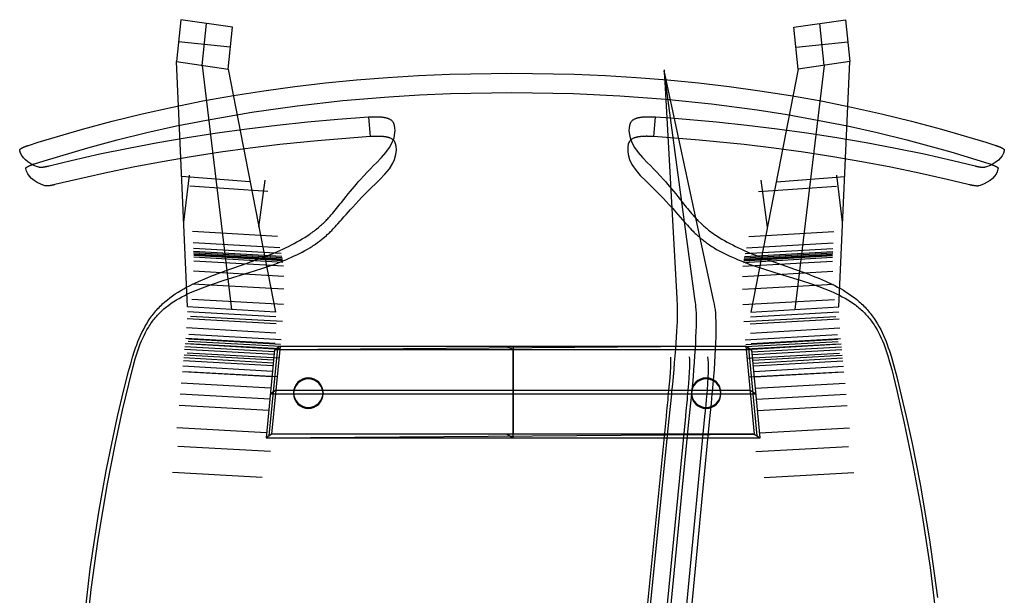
# Model space of a CAD drawing. Extents: x 5 to 505, y 2695 to 3230.
# Tile 2 of 2: x 5 to 505, y 2937 to 3230. Entities that reach past the tile are written whole.
import ezdxf

# ---------------------------------------------------------------- set-up
doc = ezdxf.new("R2010")
doc.units = 0
doc.layers.add('CAPA_01', color=12, linetype='CONTINUOUS')
doc.layers.add('PATAS_MADERA_CONTINUIDAD', color=30, linetype='CONTINUOUS')

msp = doc.modelspace()

# ---------------------------------------------------------------- linework, layer by layer
at = {"layer": 'CAPA_01'}
for p, q in [((182.05, 3180.42, 680.52), (182.91, 3170.62, 682.32)), ((327, 3170.62, 682.31), (327.85, 3180.42, 680.52))]:
    msp.add_line(p, q, dxfattribs=at)
for points in [[(182.05, 3180.42, 680.52), (166.51, 3179.32, 682.67), (151.01, 3177.94, 684.96), (135.6, 3176.32, 687.47), (120.26, 3174.46, 690.23), (105.04, 3172.36, 693.26), (89.92, 3170.02, 696.57), (74.96, 3167.45, 700.13), (60.11, 3164.65, 703.96), (45.45, 3161.61, 708.04), (30.92, 3158.34, 712.36), (19.71, 3155.62, 715.89), (19.47, 3155.56, 715.97), (19.24, 3155.5, 716.05), (19.01, 3155.45, 716.15), (18.78, 3155.4, 716.25), (18.56, 3155.35, 716.35), (18.34, 3155.3, 716.47), (18.12, 3155.25, 716.59), (17.91, 3155.21, 716.72), (17.7, 3155.17, 716.86), (17.49, 3155.13, 717.01), (17.29, 3155.1, 717.16), (17.1, 3155.07, 717.32), (16.91, 3155.04, 717.48), (16.72, 3155.01, 717.65), (16.54, 3154.99, 717.83), (16.37, 3154.97, 718.02), (16.2, 3154.95, 718.21), (16.04, 3154.93, 718.4), (15.88, 3154.92, 718.6), (15.74, 3154.91, 718.81), (15.59, 3154.91, 719.02), (15.46, 3154.9, 719.23), (15.33, 3154.9, 719.45), (15.21, 3154.9, 719.68), (15.1, 3154.91, 719.9), (14.99, 3154.92, 720.13), (14.89, 3154.93, 720.37), (14.8, 3154.95, 720.6), (14.72, 3154.96, 720.84), (14.65, 3154.98, 721.09), (14.58, 3155.01, 721.33), (13.84, 3155.26, 724), (11.99, 3156, 731.17), (10.34, 3156.83, 738.43), (8.89, 3157.74, 745.72), (7.64, 3158.73, 753.1), (6.61, 3159.8, 760.53), (5.8, 3160.94, 768.01), (5.2, 3162.14, 775.53), (4.82, 3163.4, 783.08), (4.74, 3163.89, 785.92), (4.74, 3163.91, 786.04), (4.74, 3163.93, 786.16), (4.75, 3163.95, 786.28), (4.75, 3163.98, 786.4), (4.77, 3164, 786.51), (4.78, 3164.03, 786.63), (4.8, 3164.06, 786.75), (4.82, 3164.08, 786.86), (4.84, 3164.11, 786.98), (4.87, 3164.14, 787.1), (4.9, 3164.17, 787.22), (4.93, 3164.21, 787.33), (4.97, 3164.24, 787.45), (5.01, 3164.27, 787.56), (5.05, 3164.31, 787.67), (5.09, 3164.34, 787.78), (5.14, 3164.38, 787.89), (5.19, 3164.41, 788), (5.24, 3164.45, 788.1), (5.29, 3164.48, 788.21), (5.35, 3164.52, 788.31), (5.41, 3164.56, 788.41), (5.47, 3164.6, 788.51), (5.54, 3164.64, 788.6), (5.61, 3164.68, 788.7), (5.68, 3164.72, 788.79), (5.75, 3164.76, 788.88), (5.82, 3164.8, 788.97), (5.9, 3164.84, 789.06), (5.98, 3164.88, 789.14), (6.06, 3164.92, 789.23), (6.14, 3164.96, 789.31), (6.23, 3165.01, 789.38), (6.32, 3165.05, 789.46), (6.41, 3165.09, 789.53), (6.5, 3165.14, 789.6), (6.59, 3165.18, 789.67), (6.69, 3165.22, 789.74), (6.78, 3165.27, 789.8), (6.88, 3165.31, 789.87), (6.99, 3165.36, 789.92), (7.09, 3165.4, 789.98), (7.19, 3165.44, 790.03), (7.3, 3165.49, 790.08), (7.4, 3165.53, 790.13), (7.51, 3165.57, 790.18), (7.62, 3165.62, 790.22), (7.73, 3165.66, 790.26), (7.84, 3165.7, 790.29), (7.95, 3165.74, 790.33), (8.06, 3165.79, 790.36), (8.17, 3165.83, 790.39), (8.29, 3165.87, 790.41), (8.4, 3165.91, 790.43), (8.52, 3165.95, 790.45), (8.63, 3166, 790.47), (8.75, 3166.04, 790.48), (8.86, 3166.08, 790.49), (8.98, 3166.11, 790.5), (9.09, 3166.15, 790.51), (9.19, 3166.18, 790.51), (14.13, 3167.77, 790.41), (36.66, 3174.46, 789.98), (51.82, 3178.52, 789.73), (67.06, 3182.24, 789.51), (82.41, 3185.64, 789.33), (97.83, 3188.72, 789.17), (113.34, 3191.49, 789.03), (128.9, 3193.94, 788.92), (144.53, 3196.09, 788.82), (160.19, 3197.93, 788.75), (175.92, 3199.47, 788.69), (191.67, 3200.72, 788.65), (207.44, 3201.69, 788.62), (223.28, 3202.38, 788.59), (254.93, 3202.93, 788.58), (286.6, 3202.38, 788.59), (302.41, 3201.69, 788.62), (318.2, 3200.73, 788.65), (333.95, 3199.47, 788.69), (349.67, 3197.93, 788.75), (365.34, 3196.09, 788.82), (380.96, 3193.95, 788.92), (396.52, 3191.49, 789.03), (412.03, 3188.73, 789.17), (427.45, 3185.65, 789.33), (442.8, 3182.25, 789.51), (458.04, 3178.53, 789.73), (473.2, 3174.48, 789.98), (495.72, 3167.78, 790.4), (500.38, 3166.29, 790.5), (500.68, 3166.2, 790.51), (500.77, 3166.16, 790.51), (500.89, 3166.13, 790.5), (501, 3166.09, 790.5), (501.12, 3166.05, 790.49), (501.23, 3166.01, 790.47), (501.35, 3165.97, 790.46), (501.46, 3165.93, 790.44), (501.58, 3165.88, 790.42), (501.69, 3165.84, 790.39), (501.81, 3165.8, 790.37), (501.92, 3165.76, 790.34), (502.03, 3165.72, 790.31), (502.14, 3165.67, 790.27), (502.25, 3165.63, 790.23), (502.36, 3165.59, 790.19), (502.47, 3165.54, 790.15), (502.57, 3165.5, 790.1), (502.68, 3165.46, 790.05), (502.78, 3165.41, 790), (502.88, 3165.37, 789.94), (502.98, 3165.32, 789.89), (503.08, 3165.28, 789.83), (503.18, 3165.24, 789.76), (503.28, 3165.19, 789.7), (503.37, 3165.15, 789.63), (503.47, 3165.11, 789.56), (503.56, 3165.06, 789.49), (503.64, 3165.02, 789.41), (503.73, 3164.98, 789.33), (503.82, 3164.94, 789.25), (503.9, 3164.89, 789.17), (503.98, 3164.85, 789.09), (504.05, 3164.81, 789), (504.13, 3164.77, 788.91), (504.2, 3164.73, 788.82), (504.27, 3164.69, 788.73), (504.34, 3164.65, 788.64), (504.41, 3164.61, 788.54), (504.47, 3164.57, 788.45), (504.53, 3164.53, 788.35), (504.59, 3164.5, 788.24), (504.64, 3164.46, 788.14), (504.7, 3164.42, 788.04), (504.75, 3164.39, 787.93), (504.8, 3164.35, 787.82), (504.84, 3164.32, 787.71), (504.88, 3164.28, 787.6), (504.92, 3164.25, 787.49), (504.96, 3164.22, 787.38), (504.99, 3164.19, 787.26), (505.02, 3164.15, 787.14), (505.05, 3164.12, 787.03), (505.08, 3164.09, 786.91), (505.1, 3164.07, 786.79), (505.12, 3164.04, 786.67), (505.13, 3164.01, 786.56), (505.15, 3163.99, 786.44), (505.15, 3163.96, 786.32), (505.16, 3163.94, 786.21), (505.17, 3163.92, 786.09), (505.17, 3163.89, 785.97), (505.08, 3163.38, 782.94), (504.69, 3162.12, 775.41), (504.09, 3160.92, 767.9), (503.28, 3159.78, 760.44), (502.24, 3158.72, 753.02), (501, 3157.73, 745.66), (499.55, 3156.82, 738.36), (497.9, 3155.99, 731.13), (496.06, 3155.25, 723.98), (495.32, 3155, 721.31), (495.19, 3154.95, 720.87), (495.12, 3154.94, 720.66), (495.04, 3154.92, 720.43), (494.95, 3154.91, 720.22), (494.86, 3154.9, 720.01), (494.76, 3154.89, 719.8), (494.65, 3154.89, 719.59), (494.54, 3154.89, 719.39), (494.42, 3154.89, 719.19), (494.3, 3154.89, 719), (494.17, 3154.9, 718.81), (494.03, 3154.91, 718.62), (493.89, 3154.92, 718.44), (493.75, 3154.93, 718.26), (493.6, 3154.95, 718.09), (493.44, 3154.97, 717.92), (493.28, 3154.99, 717.76), (493.11, 3155.01, 717.6), (492.94, 3155.04, 717.44), (492.76, 3155.06, 717.29), (492.58, 3155.1, 717.15), (492.4, 3155.13, 717.01), (492.21, 3155.16, 716.87), (492.01, 3155.2, 716.75), (491.82, 3155.24, 716.63), (491.62, 3155.28, 716.51), (491.41, 3155.32, 716.4), (491.18, 3155.37, 716.28), (490.96, 3155.42, 716.18), (490.76, 3155.47, 716.1), (490.56, 3155.52, 716.02), (490.35, 3155.57, 715.95), (489.67, 3155.74, 715.73), (478.93, 3158.34, 712.35), (464.42, 3161.61, 708.03), (449.79, 3164.64, 703.97), (434.95, 3167.45, 700.13), (419.99, 3170.02, 696.57), (404.86, 3172.36, 693.26), (389.65, 3174.46, 690.23), (374.3, 3176.32, 687.47), (358.89, 3177.94, 684.96), (335.63, 3179.91, 681.59), (327.85, 3180.42, 680.52)], [(182.91, 3170.62, 682.32), (156.06, 3168.54, 686.16), (137.01, 3166.58, 689.25), (121.85, 3164.75, 692.01), (106.82, 3162.68, 695.03), (91.89, 3160.38, 698.33), (77.12, 3157.85, 701.88), (62.47, 3155.08, 705.7), (48, 3152.1, 709.76), (30.12, 3148.04, 715.19), (22.61, 3146.2, 717.61), (22.38, 3146.15, 717.68), (22.15, 3146.09, 717.77), (21.92, 3146.04, 717.86), (21.7, 3145.98, 717.96), (21.47, 3145.94, 718.07), (21.26, 3145.89, 718.19), (21.04, 3145.84, 718.31), (20.83, 3145.8, 718.44), (20.62, 3145.76, 718.58), (20.42, 3145.73, 718.73), (20.22, 3145.69, 718.88), (20.03, 3145.66, 719.04), (19.84, 3145.63, 719.21), (19.66, 3145.61, 719.38), (19.48, 3145.58, 719.56), (19.31, 3145.56, 719.74), (19.14, 3145.55, 719.93), (18.99, 3145.53, 720.13), (18.83, 3145.52, 720.33), (18.69, 3145.51, 720.54), (18.55, 3145.51, 720.75), (18.41, 3145.51, 720.96), (18.29, 3145.51, 721.18), (18.17, 3145.51, 721.4), (18.06, 3145.52, 721.63), (17.96, 3145.53, 721.86), (17.86, 3145.54, 722.09), (17.78, 3145.55, 722.33), (17.7, 3145.57, 722.57), (17.62, 3145.59, 722.81), (17.56, 3145.62, 723.05), (15.5, 3146.43, 730.89), (13.68, 3147.32, 738.77), (12.1, 3148.3, 746.69), (10.77, 3149.36, 754.65), (9.68, 3150.5, 762.64), (8.84, 3151.71, 770.64), (8.24, 3153.01, 778.65), (7.9, 3154.38, 786.67), (7.87, 3154.54, 787.61), (7.87, 3154.56, 787.73), (7.88, 3154.59, 787.85), (7.88, 3154.61, 787.96), (7.89, 3154.63, 788.08), (7.9, 3154.66, 788.2), (7.92, 3154.68, 788.31), (7.93, 3154.71, 788.43), (7.95, 3154.74, 788.54), (7.98, 3154.77, 788.66), (8, 3154.8, 788.78), (8.03, 3154.83, 788.9), (8.07, 3154.86, 789.01), (8.1, 3154.89, 789.13), (8.14, 3154.93, 789.24), (8.18, 3154.96, 789.35), (8.22, 3154.99, 789.46), (8.27, 3155.03, 789.57), (8.32, 3155.06, 789.67), (8.37, 3155.1, 789.78), (8.42, 3155.14, 789.88), (8.48, 3155.17, 789.98), (8.54, 3155.21, 790.08), (8.6, 3155.25, 790.18), (8.66, 3155.29, 790.28), (8.73, 3155.33, 790.37), (8.8, 3155.37, 790.46), (8.87, 3155.41, 790.55), (8.94, 3155.45, 790.64), (9.02, 3155.49, 790.73), (9.1, 3155.53, 790.81), (9.18, 3155.57, 790.89), (9.26, 3155.61, 790.97), (9.34, 3155.65, 791.05), (9.43, 3155.69, 791.13), (9.52, 3155.74, 791.2), (9.61, 3155.78, 791.27), (9.7, 3155.82, 791.34), (9.8, 3155.87, 791.41), (9.89, 3155.91, 791.47), (9.99, 3155.95, 791.53), (10.09, 3156, 791.59), (10.19, 3156.04, 791.65), (10.29, 3156.08, 791.7), (10.4, 3156.13, 791.75), (10.5, 3156.17, 791.8), (10.61, 3156.21, 791.84), (10.71, 3156.25, 791.88), (10.82, 3156.3, 791.92), (10.93, 3156.34, 791.96), (11.04, 3156.38, 791.99), (11.15, 3156.42, 792.02), (11.26, 3156.46, 792.05), (11.37, 3156.51, 792.07), (11.48, 3156.55, 792.1), (11.6, 3156.59, 792.12), (11.71, 3156.63, 792.13), (11.83, 3156.67, 792.15), (11.94, 3156.71, 792.16), (12.05, 3156.75, 792.17), (12.17, 3156.78, 792.17), (12.26, 3156.82, 792.17), (17.13, 3158.37, 792.08), (39.33, 3164.98, 791.67), (54.28, 3168.98, 791.44), (69.32, 3172.65, 791.23), (84.46, 3176.01, 791.06), (99.67, 3179.05, 790.9), (122.66, 3183.03, 790.72), (145.78, 3186.32, 790.58), (169.02, 3188.94, 790.48), (192.36, 3190.9, 790.41), (207.96, 3191.86, 790.38), (223.63, 3192.54, 790.36), (254.93, 3193.09, 790.35), (286.25, 3192.54, 790.36), (309.7, 3191.42, 790.4), (333.07, 3189.67, 790.45), (356.35, 3187.27, 790.54), (379.52, 3184.21, 790.67), (394.88, 3181.79, 790.77), (410.19, 3179.05, 790.9), (425.4, 3176.02, 791.05), (440.54, 3172.66, 791.23), (455.57, 3168.99, 791.43), (477.95, 3162.87, 791.8), (497.31, 3156.92, 792.17), (497.6, 3156.83, 792.17), (497.7, 3156.8, 792.17), (497.81, 3156.76, 792.17), (497.93, 3156.72, 792.16), (498.04, 3156.68, 792.15), (498.15, 3156.64, 792.14), (498.27, 3156.6, 792.12), (498.38, 3156.56, 792.1), (498.49, 3156.52, 792.08), (498.6, 3156.48, 792.06), (498.72, 3156.44, 792.03), (498.83, 3156.39, 792), (498.94, 3156.35, 791.97), (499.05, 3156.31, 791.93), (499.15, 3156.27, 791.9), (499.26, 3156.22, 791.85), (499.37, 3156.18, 791.81), (499.47, 3156.14, 791.76), (499.58, 3156.1, 791.72), (499.68, 3156.05, 791.66), (499.78, 3156.01, 791.61), (499.88, 3155.97, 791.55), (499.98, 3155.92, 791.49), (500.07, 3155.88, 791.43), (500.17, 3155.84, 791.36), (500.26, 3155.79, 791.3), (500.35, 3155.75, 791.23), (500.44, 3155.71, 791.15), (500.53, 3155.67, 791.08), (500.61, 3155.62, 791), (500.7, 3155.58, 790.92), (500.78, 3155.54, 790.84), (500.86, 3155.5, 790.76), (500.93, 3155.46, 790.67), (501.01, 3155.42, 790.58), (501.08, 3155.38, 790.49), (501.15, 3155.34, 790.4), (501.22, 3155.3, 790.31), (501.28, 3155.26, 790.21), (501.34, 3155.22, 790.12), (501.4, 3155.19, 790.02), (501.46, 3155.15, 789.92), (501.51, 3155.11, 789.81), (501.57, 3155.07, 789.71), (501.62, 3155.04, 789.6), (501.66, 3155, 789.5), (501.71, 3154.97, 789.39), (501.75, 3154.94, 789.28), (501.79, 3154.9, 789.17), (501.83, 3154.87, 789.05), (501.86, 3154.84, 788.94), (501.89, 3154.81, 788.82), (501.92, 3154.78, 788.7), (501.94, 3154.75, 788.59), (501.96, 3154.72, 788.47), (501.98, 3154.69, 788.35), (502, 3154.67, 788.24), (502.01, 3154.64, 788.12), (502.02, 3154.62, 788.01), (502.03, 3154.59, 787.89), (502.03, 3154.57, 787.77), (502.03, 3154.55, 787.65), (501.94, 3154.03, 784.64), (501.57, 3152.78, 777.14), (500.98, 3151.58, 769.66), (500.17, 3150.44, 762.21), (499.15, 3149.37, 754.8), (497.93, 3148.38, 747.43), (496.5, 3147.46, 740.13), (494.88, 3146.62, 732.89), (492.82, 3145.78, 724.82), (492.21, 3145.57, 722.59), (492.14, 3145.55, 722.38), (492.06, 3145.53, 722.16), (491.98, 3145.52, 721.94), (491.88, 3145.51, 721.73), (491.79, 3145.5, 721.52), (491.68, 3145.5, 721.31), (491.57, 3145.49, 721.11), (491.46, 3145.5, 720.91), (491.33, 3145.5, 720.72), (491.21, 3145.5, 720.52), (491.07, 3145.51, 720.34), (490.93, 3145.52, 720.15), (490.79, 3145.53, 719.98), (490.64, 3145.55, 719.8), (490.49, 3145.57, 719.63), (490.33, 3145.59, 719.47), (490.16, 3145.61, 719.31), (490, 3145.63, 719.16), (489.82, 3145.66, 719), (489.64, 3145.69, 718.86), (489.46, 3145.72, 718.72), (489.27, 3145.76, 718.59), (489.08, 3145.79, 718.46), (488.89, 3145.83, 718.34), (488.69, 3145.87, 718.22), (488.49, 3145.91, 718.11), (488.37, 3145.94, 718.05), (488.26, 3145.96, 718), (488.04, 3146.01, 717.9), (487.84, 3146.06, 717.81), (487.64, 3146.11, 717.73), (487.44, 3146.16, 717.66), (486.77, 3146.32, 717.44), (476.18, 3148.88, 714.06), (461.87, 3152.1, 709.76), (447.43, 3155.08, 705.7), (432.78, 3157.84, 701.88), (418.01, 3160.37, 698.32), (403.08, 3162.68, 695.03), (388.05, 3164.74, 692.01), (372.9, 3166.58, 689.25), (350.02, 3168.89, 685.58), (327, 3170.62, 682.31)], [(37.09, 2921.16, 445.86), (40.58, 2950.97, 443.56), (44.93, 2979.76, 441.31), (48.73, 3000.8, 439.79), (51.53, 3014.62, 438.94), (54.53, 3028.28, 438.3), (57.74, 3041.82, 437.95), (60.28, 3051.87, 437.96), (61.16, 3055.18, 438.03), (62.11, 3058.44, 438.14), (63.14, 3061.68, 438.28), (63.68, 3063.27, 438.36), (64.25, 3064.84, 438.46), (64.85, 3066.41, 438.56), (65.49, 3067.96, 438.67), (66.15, 3069.48, 438.79), (66.84, 3070.98, 438.92), (67.58, 3072.46, 439.06), (68.36, 3073.93, 439.2), (69.17, 3075.35, 439.36), (70.03, 3076.75, 439.52), (70.93, 3078.11, 439.69), (71.4, 3078.78, 439.78), (71.89, 3079.45, 439.87), (72.38, 3080.1, 439.96), (72.88, 3080.74, 440.05), (73.4, 3081.38, 440.14), (73.93, 3082, 440.24), (74.47, 3082.61, 440.33), (75.02, 3083.22, 440.43), (75.58, 3083.81, 440.52), (76.15, 3084.4, 440.62), (76.74, 3084.97, 440.72), (77.34, 3085.54, 440.82), (78.56, 3086.64, 441.02), (79.82, 3087.69, 441.23), (81.11, 3088.71, 441.43), (82.45, 3089.69, 441.64), (83.82, 3090.64, 441.85), (85.22, 3091.54, 442.05), (86.64, 3092.41, 442.26), (88.09, 3093.25, 442.47), (89.56, 3094.06, 442.69), (91.05, 3094.84, 442.9), (92.56, 3095.59, 443.11), (95.63, 3097.03, 443.54), (98.75, 3098.38, 443.97), (101.91, 3099.67, 444.42), (105.1, 3100.9, 444.87), (111.55, 3103.24, 445.84), (118.01, 3105.5, 446.9), (124.44, 3107.78, 448.11), (127.63, 3108.96, 448.8), (130.78, 3110.17, 449.55), (133.88, 3111.43, 450.37), (135.42, 3112.08, 450.81), (136.94, 3112.75, 451.28), (138.43, 3113.43, 451.76), (139.91, 3114.12, 452.28), (141.38, 3114.83, 452.82), (142.82, 3115.56, 453.38), (144.24, 3116.29, 453.97), (145.63, 3117.05, 454.59), (147, 3117.81, 455.25), (148.34, 3118.6, 455.93), (149.65, 3119.4, 456.64), (150.92, 3120.21, 457.4), (152.16, 3121.04, 458.18), (152.76, 3121.46, 458.59), (153.35, 3121.88, 459.01), (153.93, 3122.31, 459.44), (154.5, 3122.74, 459.88), (155.05, 3123.18, 460.33), (155.6, 3123.61, 460.79), (156.66, 3124.49, 461.73), (157.68, 3125.38, 462.72), (158.15, 3125.81, 463.21), (158.61, 3126.24, 463.7), (159.07, 3126.69, 464.23), (160.42, 3128.02, 465.86), (160.88, 3128.45, 466.4), (161.32, 3128.89, 466.96), (161.75, 3129.33, 467.54), (162.16, 3129.76, 468.12), (162.55, 3130.2, 468.71), (162.93, 3130.64, 469.31), (163.67, 3131.5, 470.54), (164.38, 3132.36, 471.8), (165.07, 3133.2, 473.09), (165.74, 3134.03, 474.4), (166.39, 3134.84, 475.74), (167.65, 3136.42, 478.47), (168.27, 3137.19, 479.88), (169.46, 3138.69, 482.75), (170.62, 3140.13, 485.72), (171.73, 3141.51, 488.74), (172.81, 3142.84, 491.86), (173.85, 3144.11, 495.02), (174.87, 3145.33, 498.27), (175.86, 3146.49, 501.55), (176.83, 3147.62, 504.92), (177.77, 3148.69, 508.31), (179.59, 3150.7, 515.27), (181.33, 3152.56, 522.38), (182.97, 3154.27, 529.64), (184.53, 3155.85, 537), (186, 3157.34, 544.44), (188.65, 3160.06, 559.43), (190.89, 3162.58, 574.4), (192.68, 3165.06, 589.11), (194.05, 3167.55, 603.49), (194.98, 3170.05, 617.58), (195.46, 3172.54, 631.45), (195.52, 3173.77, 638.32), (195.45, 3175, 645.15), (195.24, 3176.23, 651.95), (195.06, 3176.83, 655.34), (194.68, 3177.73, 660.41), (194.5, 3178.03, 662.1), (194.28, 3178.32, 663.78), (194.01, 3178.61, 665.45), (193.85, 3178.75, 666.29), (193.68, 3178.89, 667.12), (193.49, 3179.03, 667.95), (193.28, 3179.17, 668.77), (193.05, 3179.3, 669.59), (192.8, 3179.43, 670.41), (192.52, 3179.56, 671.21), (192.22, 3179.68, 672.01), (192.06, 3179.74, 672.4), (191.89, 3179.8, 672.79), (191.71, 3179.86, 673.18), (191.53, 3179.92, 673.57), (191.33, 3179.97, 673.95), (191.12, 3180.03, 674.33), (190.91, 3180.08, 674.71), (190.68, 3180.13, 675.08), (190.45, 3180.18, 675.44), (190.2, 3180.22, 675.8), (189.94, 3180.27, 676.15), (189.67, 3180.31, 676.49), (189.39, 3180.35, 676.82), (189.25, 3180.37, 676.98), (189.1, 3180.39, 677.14), (188.95, 3180.4, 677.3), (188.8, 3180.42, 677.45), (188.64, 3180.43, 677.6), (188.48, 3180.45, 677.75), (188.32, 3180.46, 677.9), (188.15, 3180.48, 678.05), (187.98, 3180.49, 678.19), (187.8, 3180.5, 678.32), (187.63, 3180.51, 678.46), (187.45, 3180.52, 678.59), (187.27, 3180.53, 678.71), (187.08, 3180.53, 678.83), (186.9, 3180.54, 678.95), (186.71, 3180.55, 679.06), (186.51, 3180.55, 679.17), (186.32, 3180.55, 679.28), (186.12, 3180.56, 679.38), (185.92, 3180.56, 679.47), (185.72, 3180.56, 679.57), (185.51, 3180.56, 679.66), (185.31, 3180.55, 679.74), (185.1, 3180.55, 679.82), (184.89, 3180.55, 679.89), (184.68, 3180.54, 679.96), (184.47, 3180.54, 680.03), (184.25, 3180.53, 680.09), (184.04, 3180.52, 680.15), (183.82, 3180.51, 680.2), (183.38, 3180.5, 680.3), (182.94, 3180.47, 680.38), (182.05, 3180.42, 680.52)], [(327.85, 3180.42, 680.52), (326.96, 3180.47, 680.38), (326.52, 3180.5, 680.3), (326.08, 3180.52, 680.2), (325.87, 3180.53, 680.15), (325.65, 3180.53, 680.09), (325.44, 3180.54, 680.03), (325.22, 3180.55, 679.96), (325.01, 3180.55, 679.89), (324.8, 3180.55, 679.82), (324.6, 3180.56, 679.74), (324.39, 3180.56, 679.65), (324.18, 3180.56, 679.57), (323.98, 3180.56, 679.47), (323.78, 3180.56, 679.38), (323.58, 3180.56, 679.28), (323.39, 3180.55, 679.17), (323.2, 3180.55, 679.06), (323.01, 3180.54, 678.95), (322.82, 3180.54, 678.83), (322.64, 3180.53, 678.71), (322.46, 3180.52, 678.59), (322.28, 3180.51, 678.46), (322.1, 3180.5, 678.32), (321.93, 3180.49, 678.19), (321.76, 3180.48, 678.05), (321.59, 3180.46, 677.9), (321.42, 3180.45, 677.75), (321.26, 3180.44, 677.6), (321.1, 3180.42, 677.45), (320.95, 3180.4, 677.3), (320.8, 3180.39, 677.14), (320.65, 3180.37, 676.98), (320.51, 3180.35, 676.82), (320.23, 3180.31, 676.49), (319.96, 3180.27, 676.15), (319.7, 3180.23, 675.8), (319.46, 3180.18, 675.44), (319.22, 3180.13, 675.08), (318.99, 3180.08, 674.71), (318.78, 3180.03, 674.33), (318.57, 3179.98, 673.95), (318.38, 3179.92, 673.57), (318.19, 3179.86, 673.18), (318.01, 3179.8, 672.79), (317.84, 3179.75, 672.4), (317.68, 3179.69, 672.01), (317.38, 3179.56, 671.21), (317.11, 3179.43, 670.41), (316.86, 3179.3, 669.59), (316.63, 3179.17, 668.77), (316.42, 3179.03, 667.95), (316.23, 3178.9, 667.12), (316.05, 3178.76, 666.29), (315.9, 3178.62, 665.45), (315.62, 3178.33, 663.78), (315.4, 3178.04, 662.1), (315.22, 3177.74, 660.41), (314.84, 3176.84, 655.33), (314.66, 3176.23, 651.95), (314.45, 3175.01, 645.14), (314.38, 3173.79, 638.31), (314.44, 3172.55, 631.45), (314.93, 3170.07, 617.58), (315.86, 3167.57, 603.49), (317.22, 3165.08, 589.11), (319.02, 3162.61, 574.4), (321.25, 3160.08, 559.43), (323.9, 3157.35, 544.44), (325.37, 3155.87, 537), (326.93, 3154.28, 529.64), (328.57, 3152.56, 522.39), (330.31, 3150.7, 515.28), (332.13, 3148.69, 508.32), (333.07, 3147.62, 504.93), (334.04, 3146.49, 501.57), (335.03, 3145.33, 498.28), (336.05, 3144.1, 495.03), (337.09, 3142.83, 491.87), (338.17, 3141.5, 488.75), (339.28, 3140.12, 485.73), (340.43, 3138.68, 482.77), (341.63, 3137.18, 479.9), (342.87, 3135.63, 477.11), (343.5, 3134.83, 475.76), (344.15, 3134.02, 474.42), (344.82, 3133.19, 473.11), (345.51, 3132.34, 471.82), (346.22, 3131.49, 470.56), (346.96, 3130.62, 469.33), (347.34, 3130.18, 468.73), (347.73, 3129.75, 468.14), (348.14, 3129.31, 467.55), (348.56, 3128.87, 466.98), (349, 3128.43, 466.42), (349.45, 3128, 465.87), (351.26, 3126.22, 463.72), (351.74, 3125.77, 463.2), (352.23, 3125.32, 462.7), (352.73, 3124.88, 462.2), (353.24, 3124.44, 461.72), (353.77, 3124, 461.24), (354.3, 3123.56, 460.77), (354.85, 3123.12, 460.31), (355.41, 3122.69, 459.87), (355.98, 3122.26, 459.43), (356.56, 3121.83, 459), (357.15, 3121.4, 458.58), (357.75, 3120.98, 458.17), (358.37, 3120.57, 457.78), (358.99, 3120.16, 457.39), (360.27, 3119.34, 456.64), (361.58, 3118.55, 455.93), (362.92, 3117.77, 455.25), (364.3, 3117.01, 454.6), (365.7, 3116.25, 453.98), (367.12, 3115.52, 453.4), (368.57, 3114.8, 452.83), (370.03, 3114.09, 452.3), (371.51, 3113.4, 451.79), (373.01, 3112.73, 451.3), (374.54, 3112.06, 450.84), (376.07, 3111.42, 450.4), (379.18, 3110.17, 449.59), (382.34, 3108.96, 448.85), (385.54, 3107.79, 448.17), (391.98, 3105.53, 446.96), (398.45, 3103.28, 445.91), (404.9, 3100.95, 444.95), (408.09, 3099.73, 444.5), (411.26, 3098.45, 444.05), (414.37, 3097.1, 443.62), (417.45, 3095.66, 443.19), (418.95, 3094.91, 442.97), (420.44, 3094.13, 442.76), (421.91, 3093.32, 442.55), (423.37, 3092.48, 442.34), (424.78, 3091.61, 442.13), (426.18, 3090.7, 441.92), (427.54, 3089.76, 441.71), (428.88, 3088.77, 441.5), (430.17, 3087.75, 441.29), (431.43, 3086.7, 441.09), (432.04, 3086.15, 440.99), (432.64, 3085.59, 440.88), (433.24, 3085.03, 440.78), (433.82, 3084.45, 440.68), (434.39, 3083.86, 440.58), (434.95, 3083.26, 440.48), (435.5, 3082.66, 440.39), (436.03, 3082.04, 440.29), (436.56, 3081.42, 440.2), (437.07, 3080.78, 440.1), (437.57, 3080.14, 440.01), (438.06, 3079.48, 439.92), (438.54, 3078.82, 439.83), (439.01, 3078.15, 439.74), (439.91, 3076.78, 439.57), (440.76, 3075.38, 439.41), (441.57, 3073.95, 439.25), (442.34, 3072.49, 439.1), (443.07, 3071.01, 438.96), (443.76, 3069.51, 438.83), (444.42, 3067.99, 438.71), (445.05, 3066.43, 438.6), (445.64, 3064.87, 438.49), (446.21, 3063.29, 438.4), (446.76, 3061.7, 438.31), (447.78, 3058.47, 438.17), (448.73, 3055.21, 438.07), (450.47, 3048.56, 437.95), (452.14, 3041.85, 437.97), (455.35, 3028.32, 438.31), (458.35, 3014.66, 438.93), (462.47, 2993.89, 440.24), (467.23, 2965.56, 442.37), (471.16, 2936.34, 444.68)], [(37.78, 2910.21, 456.53), (41.03, 2940.45, 454.24), (44.57, 2965.96, 452.22), (49.35, 2994.15, 450.07), (53.39, 3014.76, 448.76), (57.04, 3031.58, 448.03), (60.14, 3044.83, 447.8), (62.35, 3053.73, 447.89), (63.45, 3057.66, 448.02), (64.42, 3060.76, 448.15), (64.94, 3062.28, 448.23), (65.48, 3063.78, 448.32), (66.04, 3065.26, 448.42), (66.64, 3066.73, 448.53), (67.27, 3068.17, 448.64), (67.93, 3069.58, 448.76), (68.64, 3070.97, 448.89), (69.38, 3072.33, 449.02), (70.16, 3073.66, 449.17), (70.57, 3074.32, 449.24), (70.99, 3074.96, 449.31), (71.42, 3075.6, 449.39), (71.86, 3076.22, 449.47), (72.31, 3076.84, 449.55), (72.78, 3077.46, 449.63), (73.26, 3078.06, 449.71), (73.75, 3078.65, 449.79), (74.25, 3079.23, 449.87), (74.76, 3079.8, 449.96), (75.28, 3080.36, 450.04), (75.81, 3080.91, 450.12), (76.36, 3081.45, 450.21), (76.92, 3081.98, 450.3), (77.49, 3082.51, 450.38), (78.07, 3083.02, 450.47), (78.67, 3083.52, 450.56), (79.27, 3084.01, 450.65), (79.88, 3084.49, 450.73), (80.5, 3084.96, 450.82), (81.77, 3085.87, 451), (83.08, 3086.75, 451.18), (84.42, 3087.59, 451.35), (85.79, 3088.4, 451.53), (87.19, 3089.17, 451.71), (88.62, 3089.91, 451.88), (90.07, 3090.62, 452.06), (91.54, 3091.31, 452.24), (94.53, 3092.61, 452.6), (97.59, 3093.82, 452.95), (102.27, 3095.51, 453.51), (108.61, 3097.59, 454.28), (121.41, 3101.52, 456.08), (124.61, 3102.51, 456.61), (127.78, 3103.54, 457.2), (130.91, 3104.59, 457.84), (133.99, 3105.68, 458.55), (137.03, 3106.83, 459.34), (138.52, 3107.42, 459.76), (139.99, 3108.03, 460.21), (141.44, 3108.65, 460.67), (142.88, 3109.28, 461.17), (144.29, 3109.93, 461.69), (145.67, 3110.59, 462.23), (147.03, 3111.26, 462.8), (148.37, 3111.94, 463.39), (149.67, 3112.64, 464.02), (150.94, 3113.36, 464.68), (152.17, 3114.08, 465.37), (152.77, 3114.45, 465.73), (153.36, 3114.83, 466.1), (153.94, 3115.2, 466.47), (154.51, 3115.58, 466.86), (155.06, 3115.96, 467.25), (156.14, 3116.73, 468.06), (156.66, 3117.11, 468.48), (157.17, 3117.5, 468.91), (157.91, 3118.08, 469.56), (158.38, 3118.46, 469.99), (158.85, 3118.85, 470.46), (160.67, 3120.41, 472.36), (161.09, 3120.77, 472.81), (161.32, 3120.98, 473.08), (161.75, 3121.36, 473.58), (162.15, 3121.74, 474.09), (162.55, 3122.13, 474.61), (163.3, 3122.9, 475.68), (164.03, 3123.66, 476.78), (164.39, 3124.03, 477.34), (165.09, 3124.79, 478.49), (165.76, 3125.53, 479.66), (166.42, 3126.26, 480.86), (167.68, 3127.68, 483.33), (168.31, 3128.38, 484.6), (169.52, 3129.75, 487.22), (170.69, 3131.07, 489.95), (171.82, 3132.35, 492.74), (172.92, 3133.59, 495.64), (173.98, 3134.77, 498.6), (175.53, 3136.48, 503.2), (177.03, 3138.09, 507.95), (178.47, 3139.61, 512.84), (179.85, 3141.04, 517.85), (181.63, 3142.84, 524.72), (183.32, 3144.5, 531.76), (185.68, 3146.79, 542.59), (187.83, 3148.89, 553.62), (190.33, 3151.48, 568.52), (192.63, 3154.27, 585.23), (194.35, 3157.09, 601.58), (195.2, 3158.97, 612.27), (195.93, 3161.47, 626.28), (196.19, 3163.64, 638.37), (196.05, 3165.8, 650.33), (195.76, 3167.02, 657.13), (195.38, 3167.92, 662.21), (195.2, 3168.22, 663.9), (194.99, 3168.51, 665.58), (194.72, 3168.8, 667.25), (194.56, 3168.94, 668.09), (194.39, 3169.08, 668.92), (194.2, 3169.22, 669.75), (194, 3169.36, 670.57), (193.77, 3169.49, 671.39), (193.52, 3169.62, 672.21), (193.25, 3169.75, 673.01), (192.95, 3169.87, 673.81), (192.79, 3169.93, 674.2), (192.63, 3169.99, 674.6), (192.45, 3170.05, 674.98), (192.27, 3170.11, 675.37), (192.07, 3170.16, 675.76), (191.87, 3170.22, 676.14), (191.66, 3170.27, 676.51), (191.43, 3170.32, 676.88), (191.2, 3170.37, 677.24), (190.96, 3170.42, 677.6), (190.7, 3170.46, 677.95), (190.44, 3170.5, 678.29), (190.16, 3170.54, 678.62), (190.02, 3170.56, 678.78), (189.87, 3170.58, 678.94), (189.72, 3170.6, 679.1), (189.57, 3170.61, 679.25), (189.42, 3170.63, 679.4), (189.26, 3170.64, 679.55), (189.1, 3170.66, 679.7), (188.93, 3170.67, 679.85), (188.76, 3170.68, 679.99), (188.59, 3170.69, 680.12), (188.41, 3170.7, 680.26), (188.24, 3170.71, 680.39), (188.06, 3170.72, 680.51), (187.88, 3170.73, 680.63), (187.69, 3170.74, 680.75), (187.51, 3170.74, 680.86), (187.32, 3170.75, 680.97), (187.12, 3170.75, 681.08), (186.93, 3170.75, 681.18), (186.73, 3170.75, 681.27), (186.53, 3170.75, 681.37), (186.33, 3170.75, 681.45), (186.12, 3170.75, 681.54), (185.92, 3170.75, 681.62), (185.71, 3170.75, 681.69), (185.5, 3170.74, 681.76), (185.29, 3170.74, 681.83), (185.08, 3170.73, 681.89), (184.87, 3170.72, 681.95), (184.65, 3170.71, 682), (184.44, 3170.7, 682.05), (184.22, 3170.69, 682.1), (183.78, 3170.67, 682.18), (182.91, 3170.62, 682.32)], [(327, 3170.62, 682.31), (326.12, 3170.67, 682.18), (325.68, 3170.7, 682.09), (325.47, 3170.71, 682.05), (325.25, 3170.71, 682), (325.04, 3170.72, 681.94), (324.82, 3170.73, 681.89), (324.61, 3170.74, 681.83), (324.4, 3170.74, 681.76), (324.19, 3170.75, 681.69), (323.99, 3170.75, 681.62), (323.78, 3170.75, 681.54), (323.58, 3170.76, 681.45), (323.37, 3170.76, 681.36), (323.17, 3170.76, 681.27), (322.97, 3170.75, 681.17), (322.78, 3170.75, 681.07), (322.59, 3170.75, 680.97), (322.4, 3170.74, 680.86), (322.21, 3170.74, 680.75), (322.03, 3170.73, 680.63), (321.84, 3170.72, 680.51), (321.67, 3170.72, 680.38), (321.49, 3170.71, 680.25), (321.31, 3170.7, 680.12), (321.14, 3170.68, 679.98), (320.97, 3170.67, 679.84), (320.81, 3170.66, 679.7), (320.64, 3170.64, 679.55), (320.48, 3170.63, 679.4), (320.33, 3170.61, 679.25), (320.18, 3170.6, 679.1), (320.03, 3170.58, 678.94), (319.88, 3170.56, 678.78), (319.74, 3170.54, 678.62), (319.46, 3170.51, 678.29), (319.2, 3170.46, 677.95), (318.94, 3170.42, 677.6), (318.7, 3170.37, 677.24), (318.47, 3170.32, 676.88), (318.25, 3170.27, 676.51), (318.03, 3170.22, 676.13), (317.83, 3170.17, 675.75), (317.64, 3170.11, 675.37), (317.45, 3170.05, 674.98), (317.28, 3170, 674.59), (317.11, 3169.94, 674.2), (316.95, 3169.88, 673.81), (316.65, 3169.75, 673.01), (316.38, 3169.62, 672.2), (316.13, 3169.49, 671.39), (315.91, 3169.36, 670.57), (315.7, 3169.22, 669.74), (315.51, 3169.09, 668.92), (315.34, 3168.95, 668.08), (315.05, 3168.66, 666.41), (314.8, 3168.37, 664.73), (314.61, 3168.08, 663.05), (314.38, 3167.63, 660.51), (314.05, 3166.72, 655.43), (313.77, 3165.2, 646.92), (313.75, 3163.04, 634.92), (313.97, 3161.48, 626.27), (314.71, 3158.99, 612.26), (315.89, 3156.48, 597.99), (317.98, 3153.36, 579.68), (320.16, 3150.86, 564.78), (322.77, 3148.22, 549.93), (324.99, 3146.07, 538.96), (326.59, 3144.51, 531.77), (328.28, 3142.84, 524.73), (330.05, 3141.05, 517.86), (331.91, 3139.11, 511.2), (333.37, 3137.56, 506.37), (334.88, 3135.92, 501.67), (336.45, 3134.18, 497.13), (337.53, 3132.97, 494.21), (338.08, 3132.34, 492.76), (339.2, 3131.07, 489.97), (340.37, 3129.74, 487.25), (341.59, 3128.37, 484.63), (342.84, 3126.96, 482.1), (343.48, 3126.24, 480.88), (344.13, 3125.52, 479.69), (344.8, 3124.77, 478.51), (345.5, 3124.02, 477.36), (346.21, 3123.26, 476.25), (346.95, 3122.5, 475.16), (347.33, 3122.11, 474.63), (347.73, 3121.73, 474.11), (348.13, 3121.34, 473.6), (348.56, 3120.96, 473.1), (349, 3120.57, 472.6), (350.81, 3119.02, 470.7), (351.26, 3118.63, 470.23), (351.74, 3118.23, 469.78), (352.23, 3117.84, 469.33), (352.73, 3117.45, 468.9), (353.24, 3117.06, 468.47), (353.76, 3116.68, 468.05), (354.3, 3116.29, 467.64), (354.84, 3115.91, 467.24), (355.4, 3115.53, 466.85), (355.96, 3115.15, 466.46), (356.54, 3114.77, 466.09), (357.13, 3114.4, 465.72), (357.73, 3114.03, 465.36), (358.97, 3113.31, 464.67), (360.24, 3112.6, 464.02), (361.54, 3111.9, 463.4), (362.88, 3111.22, 462.8), (364.25, 3110.55, 462.24), (365.64, 3109.89, 461.7), (367.05, 3109.25, 461.18), (368.5, 3108.61, 460.69), (369.95, 3108, 460.23), (371.43, 3107.4, 459.78), (372.92, 3106.81, 459.36), (375.96, 3105.67, 458.58), (379.05, 3104.58, 457.88), (382.19, 3103.53, 457.24), (388.56, 3101.53, 456.13), (401.38, 3097.63, 454.35), (407.74, 3095.56, 453.58), (410.87, 3094.45, 453.21), (413.95, 3093.28, 452.85), (416.98, 3092.03, 452.49), (418.47, 3091.37, 452.31), (419.93, 3090.69, 452.14), (421.38, 3089.97, 451.96), (422.82, 3089.23, 451.78), (424.21, 3088.46, 451.6), (425.58, 3087.65, 451.42), (426.91, 3086.81, 451.24), (428.23, 3085.93, 451.06), (429.49, 3085.02, 450.89), (430.11, 3084.54, 450.8), (430.72, 3084.06, 450.71), (431.31, 3083.57, 450.62), (431.9, 3083.07, 450.53), (432.48, 3082.55, 450.44), (433.05, 3082.03, 450.36), (433.61, 3081.49, 450.27), (434.15, 3080.95, 450.18), (434.68, 3080.4, 450.1), (435.2, 3079.84, 450.01), (435.71, 3079.27, 449.93), (436.21, 3078.68, 449.84), (436.69, 3078.09, 449.76), (437.17, 3077.49, 449.68), (437.63, 3076.87, 449.6), (438.08, 3076.25, 449.52), (438.52, 3075.62, 449.44), (438.95, 3074.99, 449.36), (439.36, 3074.34, 449.29), (439.77, 3073.69, 449.21), (440.54, 3072.36, 449.07), (441.28, 3070.99, 448.93), (441.98, 3069.6, 448.8), (442.64, 3068.19, 448.68), (443.26, 3066.75, 448.57), (443.86, 3065.28, 448.46), (444.42, 3063.79, 448.36), (444.96, 3062.29, 448.27), (445.97, 3059.24, 448.12), (446.89, 3056.12, 447.99), (447.95, 3052.15, 447.89), (450.53, 3041.57, 447.84), (454.33, 3024.92, 448.28), (458.56, 3004.55, 449.36), (463.02, 2980.24, 451.07), (467.41, 2951.6, 453.33), (470.98, 2921.89, 455.67)]]:
    msp.add_polyline3d(points, dxfattribs=at)
at = {"layer": 'PATAS_MADERA_CONTINUIDAD'}
for p, q in [((86.62, 3230.05, 12.59), (84.41, 3208.72, 12.59)), ((112.84, 3226.2, 12.59), (86.62, 3230.05, 12.59)), ((97.51, 3206.76, 12.59), (99.73, 3228.12, 12.59)), ((398.26, 3226.2, 12.59), (424.47, 3230.05, 12.59)), ((413.59, 3206.76, 12.59), (411.37, 3228.12, 12.59)), ((424.47, 3230.05, 12.59), (426.68, 3208.72, 12.59)), ((110.61, 3204.82, 12.59), (112.84, 3226.2, 12.59)), ((400.48, 3204.82, 12.59), (398.26, 3226.2, 12.59)), ((111.78, 3216.06, 12.59), (85.46, 3218.81, 12.59)), ((399.31, 3216.06, 12.59), (425.64, 3218.81, 12.59)), ((84.41, 3208.72, 12.59), (110.61, 3204.82, 12.59)), ((90.03, 3084.03, 382.24), (84.41, 3208.72, 12.59)), ((426.68, 3208.72, 12.59), (400.48, 3204.82, 12.59)), ((421.07, 3084.03, 382.24), (426.68, 3208.72, 12.59)), ((97.46, 3206.77, 12.59), (112.37, 3082.74, 379.9)), ((110.61, 3204.82, 12.59), (134.7, 3081.45, 377.57)), ((400.48, 3204.82, 12.59), (376.39, 3081.45, 377.57)), ((413.63, 3206.77, 12.59), (398.73, 3082.74, 379.9)), ((121.77, 3147.7, 181.59), (87.04, 3150.27, 185.86)), ((88.09, 3127.11, 254.54), (90.97, 3151.03, 262.56)), ((126.29, 3124.53, 250.13), (129.58, 3148.46, 258)), ((384.8, 3124.53, 250.13), (381.52, 3148.46, 258)), ((389.33, 3147.7, 181.59), (424.05, 3150.27, 185.86)), ((423.01, 3127.11, 254.54), (420.12, 3151.03, 262.56)), ((130.8, 3142.78, 275.93), (91.28, 3145.35, 280.54)), ((380.29, 3142.78, 275.93), (419.81, 3145.35, 280.54)), ((135.76, 3119.78, 348.54), (92.55, 3122.35, 353.3)), ((375.34, 3119.78, 348.54), (418.55, 3122.35, 353.3)), ((136.99, 3114.02, 366.69), (92.87, 3116.6, 371.49)), ((137.61, 3111.15, 375.77), (93.02, 3113.72, 380.59)), ((373.48, 3111.15, 375.77), (418.07, 3113.72, 380.59)), ((374.1, 3114.02, 366.69), (418.23, 3116.6, 371.49)), ((137.92, 3109.71, 380.31), (93.1, 3112.29, 385.14)), ((138.08, 3108.99, 382.58), (93.14, 3111.57, 387.41)), ((138.23, 3108.27, 384.85), (93.18, 3110.85, 389.69)), ((138.31, 3107.91, 385.98), (93.2, 3110.49, 390.82)), ((138.39, 3107.54, 387.11), (93.22, 3110.11, 391.95)), ((138.52, 3106.7, 389.34), (93.25, 3109.27, 394.19)), ((372.57, 3106.7, 389.34), (417.85, 3109.27, 394.19)), ((372.71, 3107.54, 387.11), (417.88, 3110.11, 391.95)), ((372.79, 3107.91, 385.98), (417.89, 3110.49, 390.82)), ((372.86, 3108.27, 384.85), (417.91, 3110.85, 389.69)), ((373.02, 3108.99, 382.58), (417.95, 3111.57, 387.41)), ((373.17, 3109.71, 380.31), (417.99, 3112.29, 385.14)), ((138.75, 3104.71, 393.67), (93.26, 3107.29, 398.52)), ((372.34, 3104.71, 393.67), (417.84, 3107.29, 398.52)), ((139.03, 3099.55, 401.67), (93.12, 3102.13, 406.53)), ((372.07, 3099.55, 401.67), (417.97, 3102.13, 406.53)), ((139.04, 3092.98, 408.57), (92.79, 3095.56, 413.42)), ((372.05, 3092.98, 408.57), (418.31, 3095.56, 413.42)), ((138.8, 3085.24, 414.11), (92.26, 3087.81, 418.94)), ((372.3, 3085.24, 414.11), (418.83, 3087.81, 418.94)), ((134.7, 3081.45, 377.57), (90.03, 3084.03, 382.24)), ((376.39, 3081.45, 377.57), (421.07, 3084.03, 382.24)), ((135.04, 3075.4, 387.12), (89.88, 3077.97, 391.8)), ((134.98, 3079.05, 382.73), (90.04, 3081.62, 387.41)), ((138.3, 3076.6, 418.09), (91.56, 3079.17, 422.89)), ((372.8, 3076.6, 418.09), (419.53, 3079.17, 422.89)), ((376.06, 3075.4, 387.12), (421.22, 3077.97, 391.8)), ((376.12, 3079.05, 382.73), (421.06, 3081.62, 387.41)), ((134.89, 3070.76, 390.43), (89.56, 3073.33, 395.1)), ((376.2, 3070.76, 390.43), (421.53, 3073.33, 395.1)), ((134.54, 3065.43, 392.45), (89.11, 3068.01, 397.09)), ((137.57, 3067.38, 420.36), (90.72, 3069.95, 425.13)), ((373.53, 3067.38, 420.36), (420.38, 3069.95, 425.13)), ((376.55, 3065.43, 392.45), (421.98, 3068.01, 397.09)), ((134.16, 3061.21, 393.05), (88.7, 3063.78, 397.67)), ((134.3, 3062.62, 392.93), (88.84, 3065.2, 397.56)), ((137.13, 3062.65, 420.86), (90.25, 3065.23, 425.6)), ((137.24, 3063.84, 420.76), (90.37, 3066.41, 425.51)), ((137.35, 3065.02, 420.66), (90.49, 3067.59, 425.41)), ((135.78, 3063.15, 406.85), (131.44, 3018.44, 410.51)), ((132.93, 3019.44, 424.4), (137.27, 3064.14, 420.74)), ((137.27, 3064.14, 420.74), (134.3, 3062.16, 392.97)), ((373.96, 3064.05, 419.49), (134.36, 3062.2, 393.59)), ((137.27, 3064.14, 420.74), (373.83, 3064.14, 420.74)), ((252.55, 3064.14, 420.74), (255.57, 3062.16, 392.97)), ((255.52, 3064.14, 420.74), (255.52, 3019.44, 424.4)), ((373.74, 3065.02, 420.66), (420.61, 3067.59, 425.41)), ((373.83, 3064.14, 420.74), (376.84, 3062.16, 392.97)), ((373.83, 3064.14, 420.74), (378.11, 3019.44, 424.4)), ((373.86, 3063.84, 420.76), (420.72, 3066.41, 425.51)), ((373.97, 3062.65, 420.86), (420.84, 3065.23, 425.6)), ((379.62, 3018.44, 410.51), (375.33, 3063.15, 406.85)), ((376.8, 3062.62, 392.93), (422.25, 3065.2, 397.56)), ((376.93, 3061.21, 393.05), (422.39, 3063.78, 397.67)), ((133.62, 3055.53, 393.51), (88.14, 3058.11, 398.11)), ((133.76, 3056.95, 393.4), (88.28, 3059.52, 398)), ((134.03, 3059.79, 393.16), (88.56, 3062.36, 397.78)), ((136.67, 3057.92, 421.25), (89.78, 3060.5, 425.96)), ((134.3, 3062.16, 392.97), (129.96, 3017.45, 396.63)), ((376.84, 3062.16, 392.97), (134.3, 3062.16, 392.97)), ((255.54, 3017.45, 396.63), (255.54, 3062.16, 392.97)), ((374.42, 3057.92, 421.25), (421.32, 3060.5, 425.96)), ((381.13, 3017.45, 396.63), (376.84, 3062.16, 392.97)), ((377.07, 3059.79, 393.16), (422.54, 3062.36, 397.78)), ((377.34, 3056.95, 393.4), (422.82, 3059.52, 398)), ((377.48, 3055.53, 393.51), (422.96, 3058.11, 398.11)), ((133.21, 3051.27, 393.86), (87.71, 3053.85, 398.44)), ((133.48, 3054.11, 393.63), (87.99, 3056.69, 398.22)), ((377.61, 3054.11, 393.63), (423.1, 3056.69, 398.22)), ((377.89, 3051.27, 393.86), (423.39, 3053.85, 398.44)), ((132.94, 3048.43, 394.09), (87.43, 3051.01, 398.65)), ((135.77, 3048.45, 422.02), (88.84, 3051.03, 426.69)), ((375.33, 3048.45, 422.02), (422.26, 3051.03, 426.69)), ((378.16, 3048.43, 394.09), (423.67, 3051.01, 398.65)), ((132.4, 3042.76, 394.56), (86.86, 3045.33, 399.09)), ((378.7, 3042.76, 394.56), (424.24, 3045.33, 399.09)), ((131.85, 3037.08, 395.02), (86.29, 3039.66, 399.53)), ((135.1, 3041.79, 422.57), (132.13, 3039.8, 394.8)), ((132.13, 3039.8, 394.8), (378.98, 3039.8, 394.8)), ((135.1, 3041.79, 422.57), (375.97, 3041.79, 422.57)), ((375.97, 3041.79, 422.57), (378.98, 3039.8, 394.8)), ((379.24, 3037.08, 395.02), (424.8, 3039.66, 399.53)), ((131.31, 3031.4, 395.49), (85.73, 3033.98, 399.96)), ((379.79, 3031.4, 395.49), (425.37, 3033.98, 399.96)), ((130.22, 3020.05, 396.42), (84.59, 3022.63, 400.84)), ((380.88, 3020.05, 396.42), (426.5, 3022.63, 400.84)), ((132.93, 3019.44, 424.4), (129.96, 3017.45, 396.63)), ((129.97, 3017.46, 396.78), (378.19, 3019.38, 423.61)), ((378.11, 3019.44, 424.4), (132.93, 3019.44, 424.4)), ((252.53, 3019.44, 424.4), (255.54, 3017.45, 396.63)), ((378.11, 3019.44, 424.4), (381.13, 3017.45, 396.63)), ((132.14, 3010.59, 425.12), (85.06, 3013.17, 429.6)), ((129.96, 3017.45, 396.63), (381.13, 3017.45, 396.63)), ((378.96, 3010.59, 425.12), (426.04, 3013.17, 429.6)), ((128.05, 2997.35, 398.28), (82.33, 2999.92, 402.58)), ((383.05, 2997.35, 398.28), (428.77, 2999.92, 402.58))]:
    msp.add_line(p, q, dxfattribs=at)
at = {"layer": 'PATAS_MADERA_CONTINUIDAD', "color": 7}
for p, q in [((158.94, 3040.45, 398.95), (158.94, 3039.95, 393.51)), ((346.13, 3040.45, 398.95), (346.13, 3039.95, 393.51))]:
    msp.add_line(p, q, dxfattribs=at)
at = {"layer": 'PATAS_MADERA_CONTINUIDAD', "extrusion": (0.99343, -0.103016, -0.049841)}
for points in [[(3221.76, 0.27), (3106.71, 368.72), (3105.29, 373.28), (3104.58, 375.55), (3103.87, 377.83, 0.313678), (3059.38, 413.69), (3058.19, 413.78), (3053.43, 414.15), (3043.92, 414.88), (2929.77, 423.62)], [(2730.33, 0.27), (2746.5, 136.19), (2749.2, 158.91), (2749.87, 164.59), (2750.55, 170.27), (2751.23, 175.96), (2751.89, 181.64), (2752.51, 187.32), (2753.13, 193.01), (2754.37, 204.39), (2771.72, 363.64), (2772.95, 375.01), (2773.57, 380.7), (2773.88, 383.54), (2774.04, 384.96, -0.419808), (2797.75, 405.66), (2798.47, 405.6), (2804.17, 405.16), (2809.88, 404.73), (3046.61, 386.59), (3049.46, 386.37), (3050.89, 386.26), (3052.31, 386.15), (3055.16, 385.93), (3056.59, 385.82, -0.318204), (3076.86, 370.37)], [(2929.77, 423.62), (2833.01, 431.04), (2813.65, 432.52), (2808.82, 432.89), (2803.98, 433.26), (2801.56, 433.44, 0.422688), (2746.19, 387.73), (2745.73, 382.9), (2743.91, 363.58), (2709.67, 0.27)]]:
    msp.add_lwpolyline(points, format="xyb", dxfattribs=at)
at = {"layer": 'PATAS_MADERA_CONTINUIDAD', "extrusion": (0.99185, -0.102983, -0.075019)}
for points in [[(2930.9, 416.95), (3045.03, 407.91), (3054.54, 407.16), (3059.3, 406.78), (3060.49, 406.69, -0.313654), (3104.88, 370.72), (3105.59, 368.44), (3107.7, 361.61), (3221.16, -5.01)], [(3077.86, 363.33, 0.318176), (3057.63, 378.83), (3056.2, 378.95), (3053.35, 379.17), (3051.92, 379.29), (3050.5, 379.4), (3047.65, 379.63), (2810.96, 398.38), (2805.26, 398.83), (2799.56, 399.28), (2798.84, 399.34, 0.419793), (2775.08, 378.71), (2774.92, 377.29), (2774.6, 374.45), (2773.96, 368.77), (2772.7, 357.4), (2770.16, 334.66), (2754.93, 198.25), (2753.66, 186.88), (2753.03, 181.2), (2752.4, 175.51), (2751.72, 169.83), (2751.03, 164.16), (2750.33, 158.48), (2749.64, 152.8), (2746.88, 130.09), (2730.45, -5.01)]]:
    msp.add_lwpolyline(points, format="xyb", dxfattribs=at)
at = {"layer": 'PATAS_MADERA_CONTINUIDAD', "extrusion": (0.99185, 0.102983, 0.075019)}
for points in [[(2878.12, 378.82), (2992.25, 369.77), (3001.76, 369.02), (3006.52, 368.64), (3007.7, 368.55, -0.313654), (3052.1, 332.58), (3052.81, 330.3), (3054.92, 323.47), (3168.38, -43.15)], [(3025.08, 325.2, 0.318176), (3004.84, 340.7), (3003.42, 340.81), (3000.57, 341.04), (2999.14, 341.15), (2997.71, 341.26), (2994.86, 341.49), (2758.18, 360.24), (2752.48, 360.69), (2746.77, 361.14), (2746.06, 361.2, 0.419793), (2722.29, 340.58), (2722.13, 339.16), (2721.82, 336.32), (2721.18, 330.63), (2719.91, 319.26), (2717.38, 296.53), (2702.15, 160.11), (2700.88, 148.74), (2700.25, 143.06), (2699.61, 137.38), (2698.93, 131.7), (2698.24, 126.02), (2697.55, 120.34), (2696.86, 114.67), (2694.1, 91.95), (2677.66, -43.15)]]:
    msp.add_lwpolyline(points, format="xyb", dxfattribs=at)
at = {"layer": 'PATAS_MADERA_CONTINUIDAD', "extrusion": (0.99343, 0.103016, 0.049841)}
for points in [[(3169.04, -25.07), (3054, 343.38), (3052.57, 347.94), (3051.86, 350.21), (3051.15, 352.49, 0.313678), (3006.66, 388.36), (3005.47, 388.45), (3000.72, 388.81), (2991.2, 389.54), (2877.05, 398.29)], [(2677.61, -25.07), (2693.78, 110.85), (2696.48, 133.58), (2697.16, 139.25), (2697.83, 144.94), (2698.51, 150.62), (2699.17, 156.3), (2699.79, 161.99), (2700.41, 167.68), (2701.65, 179.05), (2719, 338.3), (2720.24, 349.67), (2720.86, 355.36), (2721.17, 358.2), (2721.32, 359.63, -0.419808), (2745.04, 380.32), (2745.75, 380.26), (2751.45, 379.83), (2757.16, 379.39), (2993.89, 361.25), (2996.74, 361.03), (2998.17, 360.92), (2999.59, 360.82), (3002.45, 360.6), (3003.87, 360.49, -0.318204), (3024.15, 345.04)]]:
    msp.add_lwpolyline(points, format="xyb", dxfattribs=at)
at = {"layer": 'PATAS_MADERA_CONTINUIDAD', "extrusion": (0.989625, -0.103016, -0.100147)}
for points in [[(2932.02, 411.16), (3046.13, 401.81), (3055.64, 401.03), (3060.39, 400.65), (3061.58, 400.55, -0.313675), (3105.88, 364.45), (3106.58, 362.17), (3107.28, 359.89), (3108.68, 355.33), (3220.54, -9.68)], [(3078.84, 357.14, 0.318204), (3058.64, 372.69), (3057.22, 372.81), (3054.37, 373.04), (3052.94, 373.16), (3051.52, 373.28), (3048.67, 373.51), (2812.03, 392.89), (2806.33, 393.36), (2800.63, 393.83), (2799.92, 393.88, 0.419812), (2776.09, 373.32), (2775.93, 371.9), (2775.61, 369.06), (2774.96, 363.37), (2773.66, 352), (2755.47, 192.85), (2754.18, 181.48), (2753.53, 175.8), (2752.88, 170.11), (2752.18, 164.43), (2751.48, 158.76), (2750.77, 153.08), (2750.07, 147.4), (2747.24, 124.69), (2730.54, -9.68)]]:
    msp.add_lwpolyline(points, format="xyb", dxfattribs=at)
at = {"layer": 'PATAS_MADERA_CONTINUIDAD', "extrusion": (0.989625, 0.103016, 0.100147)}
for points in [[(2879.11, 360.25), (2993.21, 350.9), (3002.72, 350.12), (3007.47, 349.74), (3008.66, 349.64, -0.313675), (3052.96, 313.54), (3053.66, 311.26), (3054.36, 308.98), (3055.76, 304.42), (3167.63, -60.59)], [(3025.92, 306.23, 0.318204), (3005.73, 321.78), (3004.3, 321.9), (3001.45, 322.13), (3000.03, 322.25), (2998.6, 322.37), (2995.75, 322.6), (2759.12, 341.98), (2753.41, 342.45), (2747.71, 342.92), (2747, 342.97, 0.419812), (2723.18, 322.41), (2723.01, 320.99), (2722.69, 318.15), (2722.04, 312.46), (2720.74, 301.09), (2702.56, 141.94), (2701.26, 130.57), (2700.61, 124.89), (2699.96, 119.2), (2699.26, 113.52), (2698.56, 107.85), (2697.85, 102.17), (2697.15, 96.49), (2694.33, 73.78), (2677.62, -60.59)]]:
    msp.add_lwpolyline(points, format="xyb", dxfattribs=at)
at = {"layer": 'PATAS_MADERA_CONTINUIDAD', "color": 7, "extrusion": (0, -0.091655, -0.995791)}
for centre in [(151.44, -2991.08, -675.94), (353.63, -2991.08, -675.94), (151.44, -2991.08, -670.48), (353.63, -2991.08, -670.48)]:
    msp.add_circle(centre, 7.5, dxfattribs=at)

doc.saveas('drawing.dxf')
